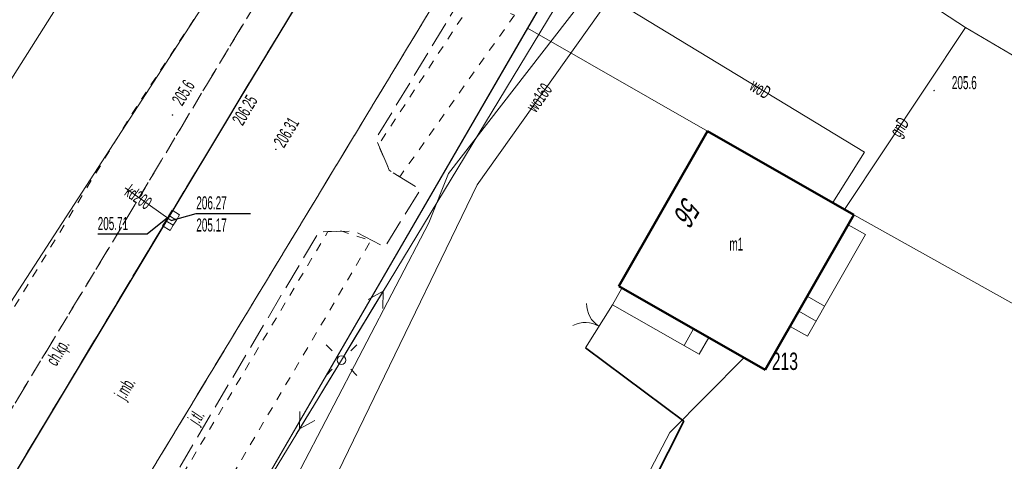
# Model space of a CAD drawing. Header units: metres. Extents: x 7575234 to 29552328, y 2827892 to 11288514.
# Tile 9 of 50: x 7578764 to 7578821, y 5633481 to 5633507. Entities that reach past the tile are written whole.
import ezdxf
from ezdxf.enums import TextEntityAlignment as Align

# ---------------------------------------------------------------- set-up
doc = ezdxf.new("R2010")
doc.units = ezdxf.units.M
for name, pattern in [('0.5_0.5', [1, 0.5, -0.5]), ('1.5_0.5', [2, 1.5, -0.5]), ('219-500', [0]), ('egkk-500', [0]), ('egug-500', [0]), ('ktok02-500', [0]), ('mz1.0_0.5', [1.5, 1, -0.5]), ('pe04-500', [0])]:
    doc.linetypes.add(name, pattern=pattern)
for name, color, linetype in [('217-kontur klasyfikacyjny', 7, 'Continuous'), ('218-kontur użytku gruntowego', 7, 'Continuous'), ('219-działka ewidencyjna', 7, 'Continuous'), ('312-budynek ewidencyjny', 7, 'Continuous'), ('312-oznaczenie budynku ewidencyjnego', 7, 'Continuous'), ('312-oznaczenie budynku ewidencyjnego-Atr117', 7, 'Continuous'), ('352-schody', 7, 'Continuous'), ('Adres nieruchomości (na budynku)', 7, 'Continuous'), ('brama (linia)', 7, 'Continuous'), ('brama (linia) - symbol', 7, 'Continuous'), ('chodnik (powierzchnia)', 7, 'Continuous'), ('chodnik (powierzchnia)-Atr17', 7, 'Continuous'), ('jezdnia (powierzchnia)', 7, 'Continuous'), ('jezdnia (powierzchnia)-Atr17', 7, 'Continuous'), ('kratka ściekowa (punkt)', 7, 'Continuous'), ('krawężnik (linia)', 7, 'Continuous'), ('latarnia na słupie lub maszcie (punkt)', 7, 'Continuous'), ('ogrodzenie trwałe (linia)', 7, 'Continuous'), ('przewód elektroenergetyczny niskiego napięcia (linia)', 7, 'Continuous'), ('przewód elektroenergetyczny niskiego napięcia (linia) - symbol', 7, 'Continuous'), ('przewód gazowy', 7, 'Continuous'), ('przewód gazowy (linia)', 7, 'Continuous'), ('przewód gazowy (linia)-Atr1', 7, 'Continuous'), ('przewód kanalizacyjny (linia)', 7, 'Continuous'), ('przewód kanalizacyjny (linia)-Atr1', 7, 'Continuous'), ('przewód telekomunikacyjny (linia) - podziemny', 7, 'Continuous'), ('przewód wodociągowy (linia)', 7, 'Continuous'), ('przewód wodociągowy (linia)-Atr1', 7, 'Continuous'), ('punkt o określonej wysokości (sieć kanalizacyjna)', 7, 'Continuous'), ('punkt o określonej wysokości (sieć kanalizacyjna)-Atr2', 7, 'Continuous'), ('punkt o określonej wysokości (sieć kanalizacyjna)-Atr3', 7, 'Continuous'), ('punkt wysokościowy naturalny', 7, 'Continuous'), ('punkt wysokościowy naturalny-Atr2', 7, 'Continuous'), ('punkt wysokościowy sztuczny', 7, 'Continuous'), ('punkt wysokościowy sztuczny-Atr2', 7, 'Continuous'), ('rów melioracyjny (powierzchnia)', 7, 'Continuous'), ('słup (punkt)', 7, 'Continuous')]:
    doc.layers.add(name, color=color, linetype=linetype)
doc.styles.get("Standard").update_dxf_attribs({"font": 'ARIALN.TTF'})
doc.linetypes.add('902-500', pattern='A,3.75,0,[1,ksztalty.shx,S=0.5,R=0,X=0,Y=0],3.75', length=7.5)

# ---------------------------------------------------------------- blocks, each defined once
blk = doc.blocks.new('SM04')
at = {"color": 0, "linetype": 'Continuous', "lineweight": 13}
blk.add_circle((0, 0), 0.25, dxfattribs=at)
blk = doc.blocks.new('SM011')
at = {"color": 0, "linetype": 'Continuous', "lineweight": 13}
for p, q in [((-0.53, 0.531), (-0.883, 0.884)), ((0.531, 0.531), (0.884, 0.884)), ((-0.53, -0.53), (-0.883, -0.883)), ((0.531, -0.53), (0.884, -0.883))]:
    blk.add_line(p, q, dxfattribs=at)
blk = doc.blocks.new('PW01')
at = {"linetype": 'Continuous', "lineweight": 13}
h = blk.add_hatch(color=0, dxfattribs=at)
edge = h.paths.add_edge_path()
edge.add_arc((0, 0), 0.045, 0, 360)
blk = doc.blocks.new('PW02')
at = {"linetype": 'Continuous', "lineweight": 13}
h = blk.add_hatch(color=0, dxfattribs=at)
edge = h.paths.add_edge_path()
edge.add_arc((0, 0), 0.045, 0, 360)
blk = doc.blocks.new('US05')
at = {"color": 0, "linetype": 'Continuous', "lineweight": 13}
for p, q in [((-0.525, -0.25), (-0.525, 0.25)), ((-0.525, 0.25), (-0.175, 0.25)), ((-0.175, -0.25), (-0.175, 0.25)), ((-0.175, 0.25), (0.175, 0.25)), ((0.175, -0.25), (0.175, 0.25)), ((0.175, 0.25), (0.525, 0.25)), ((0.525, -0.25), (0.525, 0.25)), ((-0.525, -0.25), (-0.175, -0.25)), ((-0.175, -0.25), (0.175, -0.25)), ((0.175, -0.25), (0.525, -0.25))]:
    blk.add_line(p, q, dxfattribs=at)
blk = doc.blocks.new('OK02')
at = {"color": 0, "linetype": 'Continuous', "lineweight": 0}
for centre, start, end in [((-1.5, 0), 0, 60), ((1.5, 0), 120, 180)]:
    blk.add_arc(centre, 1.5, start, end, dxfattribs=at)
blk = doc.blocks.new('PE04')
at = {"color": 0, "linetype": 'Continuous', "lineweight": 13}
for p, q in [((0.65, 0), (0, 0)), ((0.65, 0), (1.65, 0)), ((1.65, 0), (2.65, 0)), ((2.65, 0), (3.65, 0)), ((3.65, 0), (4.65, 0)), ((4.65, 0), (3.784, 0.5)), ((4.65, 0), (3.784, -0.5)), ((4.65, 0), (5, 0))]:
    blk.add_line(p, q, dxfattribs=at)

msp = doc.modelspace()

# ---------------------------------------------------------------- linework, layer by layer
at = {"layer": '217-kontur klasyfikacyjny', "color": 92, "linetype": 'egkk-500', "lineweight": 18, "flags": 128}
for points in [[(7578752.07, 5633472.98), (7578781.83, 5633518.91)], [(7578800.56, 5633519.01), (7578793.07, 5633506.09)], [(7578793.07, 5633506.09), (7578777.2, 5633478.73)], [(7578793.07, 5633506.09), (7578803.43, 5633500.16)], [(7578803.43, 5633500.16), (7578811.86, 5633495.34)], [(7578811.86, 5633495.34), (7578835.19, 5633482.3)]]:
    msp.add_lwpolyline(points, dxfattribs=at)
at = {"layer": '218-kontur użytku gruntowego', "color": 3, "linetype": 'egug-500', "lineweight": 18, "flags": 128}
for points in [[(7578752.07, 5633472.98), (7578781.83, 5633518.91)], [(7578800.56, 5633519.01), (7578793.07, 5633506.09)], [(7578793.07, 5633506.09), (7578777.2, 5633478.73)], [(7578803.43, 5633500.16), (7578793.07, 5633506.09)], [(7578811.86, 5633495.34), (7578803.43, 5633500.16)], [(7578835.19, 5633482.3), (7578811.86, 5633495.34)]]:
    msp.add_lwpolyline(points, dxfattribs=at)
at = {"layer": '219-działka ewidencyjna', "color": 3, "linetype": '219-500', "lineweight": 18, "flags": 128}
for points in [[(7578752.07, 5633472.98), (7578781.83, 5633518.91)], [(7578777.2, 5633478.73), (7578800.56, 5633519.01)]]:
    msp.add_lwpolyline(points, dxfattribs=at)
at = {"layer": '312-budynek ewidencyjny', "color": 7, "linetype": 'Continuous', "lineweight": 50, "flags": 128}
for points in [[(7578798.32, 5633491.22), (7578803.43, 5633500.16)], [(7578803.43, 5633500.16), (7578811.86, 5633495.34)], [(7578811.86, 5633495.34), (7578806.75, 5633486.4)], [(7578806.75, 5633486.4), (7578798.32, 5633491.22)]]:
    msp.add_lwpolyline(points, dxfattribs=at)
at = {"layer": '352-schody', "color": 7, "linetype": 'Continuous', "lineweight": 18}
for p, q in [((7578811.53, 5633494.77), (7578808.18, 5633488.91)), ((7578812.53, 5633494.2), (7578811.53, 5633494.77)), ((7578809.18, 5633488.34), (7578812.53, 5633494.2)), ((7578798.5, 5633491.12), (7578797.95, 5633490.16)), ((7578803.5, 5633488.26), (7578798.5, 5633491.12)), ((7578809.17, 5633490.65), (7578810.17, 5633490.08)), ((7578797.95, 5633490.16), (7578802.95, 5633487.3)), ((7578808.68, 5633489.78), (7578809.68, 5633489.21)), ((7578802.08, 5633487.8), (7578802.63, 5633488.76)), ((7578808.18, 5633488.91), (7578809.18, 5633488.34)), ((7578802.95, 5633487.3), (7578803.5, 5633488.26))]:
    msp.add_line(p, q, dxfattribs=at)
at = {"layer": 'brama (linia)', "color": 7, "linetype": 'ktok02-500', "lineweight": 18, "flags": 128}
msp.add_lwpolyline([(7578796.41, 5633487.67), (7578797.95, 5633490.16)], dxfattribs=at)
at = {"layer": 'chodnik (powierzchnia)', "color": 7, "linetype": 'mz1.0_0.5', "lineweight": 18, "flags": 128}
msp.add_lwpolyline([(7578752.86, 5633466.81), (7578761.06, 5633480.37), (7578770.54, 5633496.05), (7578774.57, 5633502.81), (7578787.47, 5633524.14), (7578798.47, 5633542.07), (7578800.9, 5633546.2), (7578801.25, 5633546.93), (7578801.48, 5633547.91), (7578801.48, 5633548.94), (7578800.97, 5633550.19), (7578800.61, 5633550.74), (7578799.48, 5633551.62), (7578798.47, 5633552.18), (7578799.31, 5633553.66), (7578800.7, 5633553.09), (7578801.6, 5633552.63), (7578802.59, 5633551.49), (7578803.41, 5633549.66), (7578803.55, 5633548.14), (7578803.26, 5633546.64), (7578802.58, 5633545.06), (7578800.19, 5633541.1), (7578789.11, 5633522.87), (7578776.5, 5633502.04), (7578775.68, 5633500.65), (7578772.69, 5633495.71), (7578762.81, 5633479.23), (7578759.9, 5633474.37), (7578754.78, 5633466.03)], close=True, dxfattribs=at)
at = {"layer": 'jezdnia (powierzchnia)', "color": 7, "linetype": '1.5_0.5', "lineweight": 18, "flags": 128}
for points in [[(7578752.24, 5632301.48), (7578750.46, 5632317.6), (7578749.91, 5632323.01), (7578749.28, 5632329.47), (7578745.85, 5632362.01), (7578745.24, 5632368.47), (7578744.88, 5632372.15), (7578744.45, 5632375.82), (7578743.81, 5632382.11), (7578742.1, 5632398.96), (7578741.2, 5632407.82), (7578740.52, 5632414.09), (7578739.31, 5632425.71), (7578738.44, 5632434.25), (7578737.73, 5632441.87), (7578736.54, 5632452.65), (7578735.83, 5632459.48), (7578735.03, 5632466.95), (7578734.32, 5632473.29), (7578733.25, 5632483.97), (7578732.29, 5632492.38), (7578731.65, 5632498.93), (7578730.34, 5632510.98), (7578729.62, 5632517.39), (7578728.37, 5632528.07), (7578728.05, 5632530.63), (7578727, 5632539.14), (7578725.57, 5632549.42), (7578724.41, 5632556.34), (7578723.41, 5632563.09), (7578722.39, 5632569.44), (7578721.36, 5632575.88), (7578719.93, 5632583.71), (7578718.29, 5632591.68), (7578717.68, 5632594.55), (7578715.45, 5632604.47), (7578713.57, 5632612.31), (7578706.95, 5632640.11), (7578705.45, 5632646.16), (7578701.8, 5632661.51), (7578697.09, 5632681.97), (7578695.87, 5632688.18), (7578694.86, 5632694.44), (7578694.32, 5632698.48), (7578693.62, 5632704.87), (7578693.23, 5632710.81), (7578693.13, 5632714.18), (7578692.96, 5632718.77), (7578692.89, 5632725.44), (7578692.88, 5632727.41), (7578692.98, 5632730.31), (7578693.45, 5632739.06), (7578693.94, 5632745.2), (7578695.1, 5632760.28), (7578695.52, 5632766.31), (7578700.14, 5632822.45), (7578700.6, 5632828.6), (7578701.12, 5632834.33), (7578701.65, 5632839.41), (7578702.72, 5632852.41), (7578703.16, 5632858.73), (7578704.55, 5632876.34), (7578705.2, 5632886.44), (7578706.27, 5632904.89), (7578707.06, 5632919.76), (7578707.25, 5632925.91), (7578707.22, 5632929.75), (7578707.21, 5632939.11), (7578707.09, 5632944.62), (7578706.55, 5632952.27), (7578705.38, 5632966.81), (7578704.77, 5632972.35), (7578704.01, 5632979.02), (7578702.43, 5632991.16), (7578700.58, 5633002.31), (7578699.14, 5633011.57), (7578693.4, 5633047.95), (7578692.63, 5633052.91), (7578686.62, 5633090.49), (7578685.82, 5633095.41), (7578682.09, 5633119.17), (7578681.3, 5633124.25), (7578680.21, 5633132.31), (7578679.51, 5633139.28), (7578678.51, 5633149.98), (7578678.21, 5633155.04), (7578678.03, 5633161.57), (7578678.1, 5633168.21), (7578678.22, 5633173.95), (7578678.4, 5633179.53), (7578678.75, 5633184.16), (7578679.18, 5633189.35), (7578679.71, 5633195.39), (7578680.95, 5633204.67), (7578681.92, 5633211.14), (7578683.25, 5633220.05), (7578686.29, 5633240.93), (7578687.11, 5633245.8), (7578689.3, 5633261.14), (7578690.73, 5633270.08), (7578691.89, 5633276.97), (7578692.03, 5633277.88), (7578692.9, 5633283.77), (7578694.27, 5633292.63), (7578697.16, 5633310.99), (7578697.37, 5633312.14), (7578699.11, 5633322.78), (7578703.45, 5633349.51), (7578706.08, 5633363.28), (7578708.74, 5633374.03), (7578711.31, 5633382.72), (7578713.61, 5633389.27), (7578717.34, 5633398.49), (7578720.57, 5633405.9), (7578722.73, 5633410.49), (7578726.35, 5633417.57), (7578731.14, 5633426.42), (7578741.46, 5633443.69), (7578745.56, 5633450.57), (7578754.78, 5633466.03), (7578759.9, 5633474.37), (7578762.81, 5633479.23), (7578772.69, 5633495.71), (7578775.68, 5633500.65), (7578776.5, 5633502.04), (7578789.11, 5633522.87), (7578800.19, 5633541.1), (7578802.58, 5633545.06), (7578803.26, 5633546.64), (7578812.92, 5633562.21), (7578808.93, 5633542.5), (7578808.3, 5633541.57), (7578765.68, 5633471.13), (7578747.17, 5633440.2), (7578735.51, 5633420.52), (7578732.9, 5633415.62), (7578728.1, 5633405.91), (7578721.99, 5633392.04), (7578718.19, 5633381.78), (7578714.65, 5633369.98), (7578712.35, 5633360.12), (7578710.17, 5633348.82), (7578707.34, 5633332.05), (7578707.43, 5633330.46), (7578706.7, 5633325.67), (7578706.25, 5633324.42), (7578703.59, 5633307.91), (7578700.18, 5633286.8), (7578700.55, 5633285.95), (7578699.94, 5633280.89), (7578699.14, 5633279.3), (7578698.74, 5633277.35), (7578697.79, 5633271.01), (7578692.37, 5633235.33), (7578688.31, 5633207.76), (7578686.36, 5633192.28), (7578685.21, 5633177.9), (7578684.91, 5633167.61), (7578685.1, 5633155.79), (7578685.63, 5633147.04), (7578686.96, 5633132.91), (7578688.64, 5633121.12), (7578690.57, 5633108.64), (7578694.16, 5633086.4), (7578696.12, 5633074.11), (7578699.48, 5633053.23), (7578704.32, 5633023.12), (7578707.68, 5633002.21), (7578709.48, 5632990.07), (7578711.81, 5632971.24), (7578713.22, 5632955.84), (7578714.05, 5632942.64), (7578714.25, 5632933.51), (7578714.08, 5632921.62), (7578713.33, 5632905.66), (7578712.32, 5632886.09), (7578708.13, 5632830.6), (7578707.6, 5632824.53), (7578705.47, 5632802), (7578703.89, 5632783.19), (7578702.38, 5632764.08), (7578700.36, 5632734.83), (7578700.03, 5632724.44), (7578700.25, 5632713.48), (7578701.09, 5632701.76), (7578702.4, 5632692.3), (7578703.55, 5632686.17), (7578705.01, 5632679.06), (7578706.56, 5632672.09), (7578710.21, 5632656.51), (7578713.72, 5632641.42), (7578714.68, 5632641.15), (7578716.91, 5632639.22), (7578720.21, 5632637.73), (7578725.32, 5632636.04), (7578730.12, 5632634.79), (7578729.54, 5632631.65), (7578726.2, 5632632.21), (7578722.35, 5632632.32), (7578720.28, 5632632.01), (7578718.87, 5632631.26), (7578717.49, 5632630.26), (7578716.57, 5632629.33), (7578724.8, 5632594.83), (7578726.79, 5632584.62), (7578728.82, 5632573.09), (7578730.61, 5632562.14), (7578732.35, 5632550.79), (7578733.75, 5632540.68), (7578736.03, 5632522.59), (7578737.69, 5632507.65), (7578741.15, 5632474.58), (7578744.46, 5632443.37), (7578749.45, 5632394.87), (7578753.3, 5632357.7), (7578756.06, 5632330.42), (7578759.02, 5632302.12), (7578755.77, 5632301.83)], [(7578712.32, 5632886.09), (7578713.33, 5632905.66), (7578714.08, 5632921.62), (7578714.25, 5632933.51), (7578714.05, 5632942.64), (7578713.22, 5632955.84), (7578711.81, 5632971.24), (7578709.48, 5632990.07), (7578707.68, 5633002.21), (7578704.32, 5633023.12), (7578699.48, 5633053.23), (7578696.12, 5633074.11), (7578694.16, 5633086.4), (7578690.57, 5633108.64), (7578688.64, 5633121.12), (7578686.96, 5633132.91), (7578685.63, 5633147.04), (7578685.1, 5633155.79), (7578684.91, 5633167.61), (7578685.21, 5633177.9), (7578686.36, 5633192.28), (7578688.31, 5633207.76), (7578692.37, 5633235.33), (7578697.79, 5633271.01), (7578698.74, 5633277.35), (7578699.14, 5633279.3), (7578699.94, 5633280.89), (7578700.55, 5633285.95), (7578700.18, 5633286.8), (7578703.59, 5633307.91), (7578706.25, 5633324.42), (7578706.7, 5633325.67), (7578707.43, 5633330.46), (7578707.34, 5633332.05), (7578710.17, 5633348.82), (7578712.35, 5633360.12), (7578714.65, 5633369.98), (7578718.19, 5633381.78), (7578721.99, 5633392.04), (7578728.1, 5633405.91), (7578732.9, 5633415.62), (7578735.51, 5633420.52), (7578747.17, 5633440.2), (7578765.68, 5633471.13), (7578808.3, 5633541.57), (7578809.28, 5633540.9), (7578812.34, 5633537.83), (7578810.97, 5633535.86), (7578807.4, 5633537.71), (7578799.68, 5633524.97), (7578802.36, 5633521.89), (7578801.08, 5633519.72), (7578797.61, 5633521.66), (7578784.33, 5633499.71), (7578785.1, 5633497.91), (7578786.89, 5633496.79), (7578784.84, 5633493.48), (7578783.07, 5633494.41), (7578781.05, 5633494.36), (7578768.78, 5633473.61), (7578771.14, 5633470.32), (7578769.37, 5633467.27), (7578765.7, 5633468.63), (7578750.37, 5633442.91), (7578750.66, 5633441.44), (7578752.22, 5633440.38), (7578749.71, 5633436.72), (7578747.42, 5633437.95), (7578736.76, 5633419.9), (7578737.7, 5633417.85), (7578739.98, 5633416.65), (7578738.03, 5633412.29), (7578734.89, 5633413.61), (7578732.64, 5633412.49), (7578729.24, 5633405.38), (7578723.19, 5633391.66), (7578719.47, 5633381.22), (7578715.87, 5633369.21), (7578713.59, 5633359.76), (7578711.45, 5633348.61), (7578708.54, 5633331.7), (7578710, 5633329.86), (7578712.89, 5633328.6), (7578711.58, 5633325.01), (7578709.46, 5633325.63), (7578707.19, 5633324.55), (7578704.49, 5633307.79), (7578700.98, 5633286.43), (7578702.78, 5633284.74), (7578702.31, 5633281.3), (7578701.13, 5633280.74), (7578700.27, 5633279.5), (7578699.11, 5633270.92), (7578694.83, 5633241.99), (7578696.64, 5633239.84), (7578700.42, 5633239), (7578699.58, 5633235.12), (7578695.54, 5633236.09), (7578693.58, 5633235.04), (7578690.77, 5633214.65), (7578692.09, 5633212.72), (7578694.36, 5633212.09), (7578693.76, 5633208.48), (7578691.21, 5633208.85), (7578689.74, 5633207.65), (7578689.22, 5633206.79), (7578687.74, 5633192.17), (7578686.76, 5633182.48), (7578688.1, 5633181.47), (7578691.21, 5633181.1), (7578690.99, 5633176.99), (7578687.66, 5633177.04), (7578686.49, 5633176.32), (7578686.17, 5633167.69), (7578686.37, 5633155.85), (7578686.76, 5633150.81), (7578688.79, 5633149.44), (7578691.22, 5633149.07), (7578691.45, 5633140.91), (7578689.45, 5633140.79), (7578687.6, 5633139.44), (7578688.29, 5633133.52), (7578689.95, 5633121.34), (7578690.68, 5633116.25), (7578691.35, 5633115.91), (7578691.87, 5633112.35), (7578691.34, 5633112.15), (7578691.86, 5633108.87), (7578695.48, 5633086.58), (7578697.07, 5633085.37), (7578699.12, 5633085.31), (7578699.54, 5633081.71), (7578697.48, 5633081.24), (7578696.41, 5633079.87), (7578697.38, 5633074.31), (7578700.71, 5633053.59), (7578702.48, 5633042.91), (7578703.09, 5633039.02), (7578705.75, 5633022.04), (7578707.63, 5633021.39), (7578709.51, 5633021.32), (7578710.39, 5633017.03), (7578710.61, 5633013.39), (7578707.28, 5633012.77), (7578708.95, 5633002.41), (7578710.44, 5632992.75), (7578711.74, 5632991.83), (7578714.01, 5632991.98), (7578714.54, 5632987.91), (7578712.36, 5632987.39), (7578711.3, 5632986.12), (7578712.99, 5632971.33), (7578714.25, 5632959.4), (7578716.57, 5632957.73), (7578718.62, 5632957.27), (7578718.94, 5632951.5), (7578716.53, 5632951.11), (7578714.88, 5632949.8), (7578715.31, 5632942.78), (7578715.68, 5632933.56), (7578716.72, 5632931.98), (7578719.9, 5632930.88), (7578720.1, 5632927.94), (7578718.84, 5632927.43), (7578719.95, 5632926.65), (7578719.29, 5632923.43), (7578717.83, 5632922.92), (7578716.67, 5632917.92), (7578716.46, 5632915.23), (7578715.9, 5632912.79), (7578714.86, 5632912.24), (7578714.57, 5632905.63), (7578713.6, 5632885.91)]]:
    msp.add_lwpolyline(points, close=True, dxfattribs=at)
at = {"layer": 'krawężnik (linia)', "color": 7, "linetype": 'Continuous', "lineweight": 25, "flags": 128}
msp.add_lwpolyline([(7578799.31, 5633553.66), (7578800.7, 5633553.09), (7578801.6, 5633552.63), (7578802.59, 5633551.49), (7578803.41, 5633549.66), (7578803.55, 5633548.14), (7578803.26, 5633546.64), (7578802.58, 5633545.06), (7578800.19, 5633541.1), (7578789.11, 5633522.87), (7578776.5, 5633502.04), (7578775.68, 5633500.65), (7578772.69, 5633495.71), (7578762.81, 5633479.23), (7578759.9, 5633474.37), (7578754.78, 5633466.03)], dxfattribs=at)
at = {"layer": 'ogrodzenie trwałe (linia)', "color": 7, "linetype": '902-500', "lineweight": 35, "flags": 128}
msp.add_lwpolyline([(7578796.41, 5633487.67), (7578802.06, 5633483.44), (7578798.43, 5633476.27)], dxfattribs=at)
at = {"layer": 'przewód elektroenergetyczny niskiego napięcia (linia)', "color": 1, "linetype": 'pe04-500', "lineweight": 18, "flags": 128}
for points in [[(7578809.2, 5633531.33), (7578782.35, 5633486.97)], [(7578782.35, 5633486.97), (7578758.42, 5633447.67)]]:
    msp.add_lwpolyline(points, dxfattribs=at)
at = {"layer": 'przewód gazowy', "color": 52, "linetype": 'Continuous', "lineweight": 18, "flags": 128}
msp.add_lwpolyline([(7578787.38, 5633494.88), (7578788.52, 5633497.71), (7578800, 5633512.55), (7578802.01, 5633515.16), (7578811.1, 5633529.61), (7578824.27, 5633552.95), (7578828.52, 5633560.81), (7578830.36, 5633562.73), (7578836.7, 5633573.19), (7578837.17, 5633573.85), (7578837.41, 5633574.16), (7578850.81, 5633589.9), (7578865.03, 5633620.46), (7578888.02, 5633656.81), (7578895.34, 5633669.34), (7578902.21, 5633681.93), (7578907.83, 5633691.43), (7578916.17, 5633703.58), (7578923.96, 5633714.6), (7578935.28, 5633729.23), (7578951.7, 5633746.77), (7578957.02, 5633750)], dxfattribs=at)
at = {"layer": 'przewód gazowy (linia)', "color": 40, "linetype": 'Continuous', "lineweight": 18, "flags": 128}
for points in [[(7578802.01, 5633515.16), (7578814.14, 5633508.85), (7578818.29, 5633506.13), (7578837.53, 5633494.79)], [(7578811.32, 5633495.65), (7578818.29, 5633506.13)], [(7578787.38, 5633494.88), (7578774.07, 5633469.34), (7578760.96, 5633445.27), (7578745.53, 5633413.95), (7578735.94, 5633392.73), (7578727.77, 5633371.97), (7578716.1, 5633331.15)]]:
    msp.add_lwpolyline(points, dxfattribs=at)
at = {"layer": 'przewód kanalizacyjny (linia)', "color": 34, "linetype": 'Continuous', "lineweight": 18, "flags": 128}
msp.add_lwpolyline([(7578772.54, 5633495.02), (7578769.9, 5633496.89)], dxfattribs=at)
at = {"layer": 'przewód telekomunikacyjny (linia) - podziemny', "color": 30, "linetype": 'Continuous', "lineweight": 18, "flags": 128}
for points in [[(7578802.1, 5633568.29), (7578799.32, 5633561.26), (7578793.96, 5633550.58), (7578782.26, 5633533.13), (7578762.98, 5633502.6), (7578756.46, 5633492.05), (7578740, 5633466.81), (7578729.3, 5633448.53), (7578719.27, 5633430.87), (7578695.75, 5633386.96), (7578686.15, 5633365.15), (7578683.32, 5633355.93), (7578679.84, 5633323.79), (7578676.78, 5633301.37)], [(7578805.52, 5633487.1), (7578801.25, 5633482.8), (7578794.93, 5633470.68), (7578802.57, 5633466.64), (7578798.02, 5633457.89), (7578801.69, 5633454.28), (7578794.12, 5633437.75), (7578792.14, 5633427.97)]]:
    msp.add_lwpolyline(points, dxfattribs=at)
at = {"layer": 'przewód wodociągowy (linia)', "color": 5, "linetype": 'Continuous', "lineweight": 18, "flags": 128}
for points in [[(7578772.37, 5633460.31), (7578790.17, 5633497.07), (7578797.83, 5633507.86), (7578805.9, 5633517.64), (7578819.25, 5633537)], [(7578797.83, 5633507.86), (7578812.47, 5633498.95), (7578810.64, 5633496.04)]]:
    msp.add_lwpolyline(points, dxfattribs=at)
at = {"layer": 'punkt o określonej wysokości (sieć kanalizacyjna)-Atr2', "color": 34, "flags": 128}
for points in [[(7578772.54, 5633495.02), (7578773.99, 5633495.42), (7578777.104, 5633495.42)], [(7578772.33, 5633495.17), (7578771.16, 5633494.23), (7578768.312, 5633494.23)]]:
    msp.add_lwpolyline(points, dxfattribs=at)
at = {"layer": 'rów melioracyjny (powierzchnia)', "color": 7, "linetype": '0.5_0.5', "lineweight": 18, "flags": 128}
for points in [[(7578785.16, 5633523.83), (7578801.1, 5633549.86), (7578801.48, 5633548.94), (7578801.48, 5633547.91), (7578801.25, 5633546.93), (7578800.9, 5633546.2), (7578798.47, 5633542.07), (7578787.47, 5633524.14), (7578774.57, 5633502.81), (7578770.54, 5633496.05), (7578761.06, 5633480.37), (7578752.86, 5633466.81), (7578752.41, 5633466.22), (7578742.73, 5633449.94), (7578741, 5633450.95), (7578745, 5633459.22), (7578751.83, 5633470.76), (7578758.3, 5633481.48), (7578770.33, 5633501.23)], [(7578792.31, 5633506.84), (7578785.71, 5633497.53), (7578785.1, 5633497.91), (7578784.48, 5633499.36), (7578789.97, 5633507.75)], [(7578769.11, 5633473.52), (7578781.57, 5633494.37), (7578782.38, 5633494.39), (7578784.04, 5633493.85), (7578770.73, 5633471.29)]]:
    msp.add_lwpolyline(points, close=True, dxfattribs=at)

# ---------------------------------------------------------------- block references
at = {"layer": 'brama (linia) - symbol', "color": 7, "linetype": 'Continuous', "lineweight": 18, "rotation": 58.26400000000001}
msp.add_blockref('OK02', (7578797.18, 5633488.915), dxfattribs=at)
at = {"layer": 'kratka ściekowa (punkt)', "color": 7, "linetype": 'Continuous', "lineweight": 18, "rotation": 58.58}
msp.add_blockref('US05', (7578772.54, 5633495.02), dxfattribs=at)
at = {"layer": 'latarnia na słupie lub maszcie (punkt)', "color": 7, "linetype": 'Continuous', "lineweight": 18}
msp.add_blockref('SM011', (7578782.35, 5633486.97), dxfattribs=at)
at = {"layer": 'przewód elektroenergetyczny niskiego napięcia (linia) - symbol', "color": 1, "linetype": 'Continuous', "lineweight": 18}
for rotation in [58.81500000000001, 238.663]:
    msp.add_blockref('PE04', (7578782.35, 5633486.97), dxfattribs=dict(at, rotation=rotation))
at = {"layer": 'punkt o określonej wysokości (sieć kanalizacyjna)', "color": 34, "linetype": 'Continuous', "lineweight": 13}
for p in [(7578772.33, 5633495.17), (7578772.54, 5633495.02)]:
    msp.add_blockref('PW01', p, dxfattribs=at)
at = {"layer": 'punkt wysokościowy naturalny', "color": 7, "linetype": 'Continuous', "lineweight": 13}
for p in [(7578816.48, 5633502.5), (7578772.62, 5633501.09)]:
    msp.add_blockref('PW01', p, dxfattribs=at)
at = {"layer": 'punkt wysokościowy sztuczny', "color": 7, "linetype": 'Continuous', "lineweight": 13}
for p in [(7578775.68, 5633500.65), (7578778.57, 5633499.11)]:
    msp.add_blockref('PW02', p, dxfattribs=at)
at = {"layer": 'słup (punkt)', "color": 7, "linetype": 'Continuous', "lineweight": 18}
msp.add_blockref('SM04', (7578782.35, 5633486.97), dxfattribs=at)

# ---------------------------------------------------------------- texts
at = {"layer": '312-oznaczenie budynku ewidencyjnego', "color": 7, "linetype": 'Continuous', "lineweight": 18, "width": 0.79}
msp.add_text('213', height=1, dxfattribs=at).set_placement((7578807.13, 5633487.4), align=Align.TOP_LEFT)
at = {"layer": '312-oznaczenie budynku ewidencyjnego-Atr117', "color": 7, "width": 0.667}
msp.add_text('m1', height=0.75, dxfattribs=at).set_placement((7578805.09, 5633493.28), align=Align.CENTER)
at = {"layer": 'Adres nieruchomości (na budynku)', "color": 7, "linetype": 'Continuous', "lineweight": 25, "oblique": 15, "width": 0.79}
msp.add_text('56', height=1.25, rotation=239.468, dxfattribs=at).set_placement((7578801.79, 5633495.92), align=Align.CENTER)
at = {"layer": 'chodnik (powierzchnia)-Atr17', "color": 7, "width": 0.667}
msp.add_text('ch.kp.', height=0.75, rotation=58.843, dxfattribs=at).set_placement((7578765.93, 5633486.57))
at = {"layer": 'jezdnia (powierzchnia)-Atr17', "color": 7, "width": 0.667}
for s, rotation, p in [('j.mb.', 59.056, (7578769.88, 5633484.62)), ('j.tl.', 55.96, (7578774.09, 5633483.18))]:
    msp.add_text(s, height=0.75, rotation=rotation, dxfattribs=at).set_placement(p)
at = {"layer": 'przewód gazowy (linia)-Atr1', "color": 40, "width": 0.667}
msp.add_text('gnD', height=0.75, rotation=56.373, dxfattribs=at).set_placement((7578814.19, 5633499.96), align=Align.MIDDLE_LEFT)
at = {"layer": 'przewód kanalizacyjny (linia)-Atr1', "color": 34, "width": 0.667}
msp.add_text('kd200', height=0.75, rotation=324.688, dxfattribs=at).set_placement((7578770.02, 5633496.81), align=Align.MIDDLE_LEFT)
at = {"layer": 'przewód wodociągowy (linia)-Atr1', "color": 5, "width": 0.667}
for s, rotation, p in [('wo160', 54.629, (7578793.24, 5633501.4)), ('woD', 328.675, (7578805.99, 5633502.89))]:
    msp.add_text(s, height=0.75, rotation=rotation, dxfattribs=at).set_placement(p, align=Align.MIDDLE_LEFT)
at = {"layer": 'punkt o określonej wysokości (sieć kanalizacyjna)-Atr2', "color": 34, "width": 0.667}
for s, p in [('206.27', (7578773.99, 5633495.428)), ('205.71', (7578768.312, 5633494.237))]:
    msp.add_text(s, height=0.75, dxfattribs=at).set_placement(p, align=Align.BOTTOM_LEFT)
at = {"layer": 'punkt o określonej wysokości (sieć kanalizacyjna)-Atr3', "color": 34, "width": 0.667}
msp.add_text('205.17', height=0.75, dxfattribs=at).set_placement((7578773.99, 5633494.152), align=Align.BOTTOM_LEFT)
at = {"layer": 'punkt wysokościowy naturalny-Atr2', "color": 7, "width": 0.667}
msp.add_text('205.6', height=0.75, rotation=58.431, dxfattribs=at).set_placement((7578773.18, 5633501.57))
msp.add_text('205.6', height=0.75, dxfattribs=at).set_placement((7578817.5, 5633502.58))
at = {"layer": 'punkt wysokościowy sztuczny-Atr2', "color": 7, "width": 0.667}
for s, rotation, p in [('206.25', 59.462, (7578776.66, 5633500.43)), ('206.31', 58.823, (7578779.04, 5633499.15))]:
    msp.add_text(s, height=0.75, rotation=rotation, dxfattribs=at).set_placement(p)

doc.saveas('drawing.dxf')
